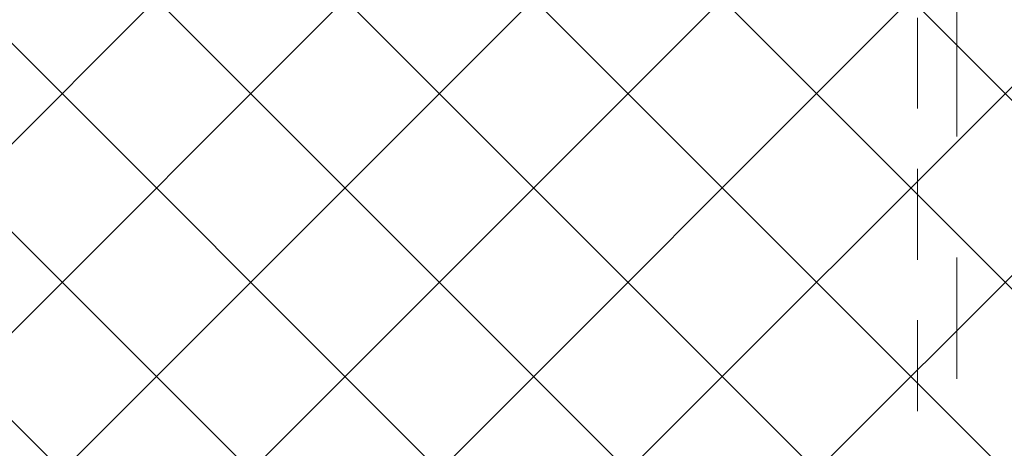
# Model space of a CAD drawing. Header units: millimetres. Extents: x -1660 to 55061, y -2461 to 22251.
# Tile 31 of 76: x 9541 to 12125, y 10702 to 11826. Entities that reach past the tile are written whole.
import ezdxf

# ---------------------------------------------------------------- set-up
doc = ezdxf.new("R2010")
doc.units = ezdxf.units.MM
doc.linetypes.add('Grid Line 1_2_', pattern=[2222.5, 1270, -317.5, 317.5, -317.5])
doc.linetypes.add('Overhead', pattern=[396.875, 238.125, -158.75])
doc.layers.add('_Overhead_', color=7, linetype='Overhead', lineweight=9)
doc.layers.add('Grids-1', color=7, linetype='Grid Line 1_2_', lineweight=9)
doc.layers.add('Color Fill-4', color=7, linetype='Continuous', lineweight=9, true_color=0xab8450)

msp = doc.modelspace()

# ---------------------------------------------------------------- hatches: boundary and pattern name
at = {"layer": 'Color Fill-4'}
h = msp.add_hatch(dxfattribs=at)
h.set_pattern_fill('FP_42', color=256, style=0, pattern_type=2)
h.set_pattern_definition([(45, (0, 0), (-247.4874, 247.4874), []), (135, (0, 0), (-247.4874, -247.4874), [])])
h.paths.add_polyline_path([(11850.5, 10497.1), (11850.5, 10657.1), (12150.5, 10657), (12150.5, 10557.1), (12162.1, 10557.1), (12162.1, 10615.1), (12750.5, 10615.1), (12750.5, 10612.1), (14803.3, 10612.1), (14803.3, 10615.1), (15187.1, 10615.1), (15187.1, 10557.1), (15197.1, 10557.1), (15197.1, 10609.1), (16377.1, 10609.1), (16377.1, 10557.1), (16387.1, 10557.1), (16387.1, 10627.1), (20534, 10627.1), (20534, 10569.1), (20544, 10569.1), (20544, 10601.1), (21524, 10601.1), (21524, 10569.1), (21534, 10569.1), (21534, 10627.1), (24162.1, 10627.1), (24163.1, 10579.1), (30166, 10579.1), (30166, 11777.1), (29866, 11777.1), (29866, 11857.1), (27566, 11857.1), (27566, 11915.1), (27556, 11915.1), (27556, 11857.1), (27541, 11857.1), (27541, 10907.1), (27491, 10907.1), (27491, 11857.1), (26576, 11857.7), (26576, 11915.1), (26566, 11915.1), (26566, 11857.1), (21546, 11857.1), (21546, 11915.1), (21536, 11915.1), (21536, 11883.1), (20556, 11883.1), (20556, 11915.1), (20546, 11915.1), (20546, 11857.1), (15546, 11857.1), (15546, 11915.1), (15536, 11915.1), (15536, 11883.1), (14556, 11883.1), (14556, 11915.1), (14546, 11915.1), (14546, 11857.1), (9546, 11857.1), (9546, 11915.1), (9536, 11915.1), (9536, 11857.1), (8621, 11857.1), (8621, 10907.1), (8571, 10907.1), (8571, 11857.1), (8556, 11857.1), (8556, 11915.1), (8546, 11915.1), (8546, 11857.1), (6159.3, 11856.7), (6159.3, 10657.1), (11830.5, 10657.1), (11830.5, 10577.1), (11840.5, 10577.1), (11840.5, 10497.1)], flags=0)

# ---------------------------------------------------------------- linework, layer by layer
at = {"layer": '_Overhead_'}
msp.add_line((11896.8, 13418.7), (11896.8, 10618.7), dxfattribs=at)
at = {"layer": 'Grids-1'}
msp.add_line((12000, 17234.2), (12000, 639.2), dxfattribs=at)

doc.saveas('drawing.dxf')
